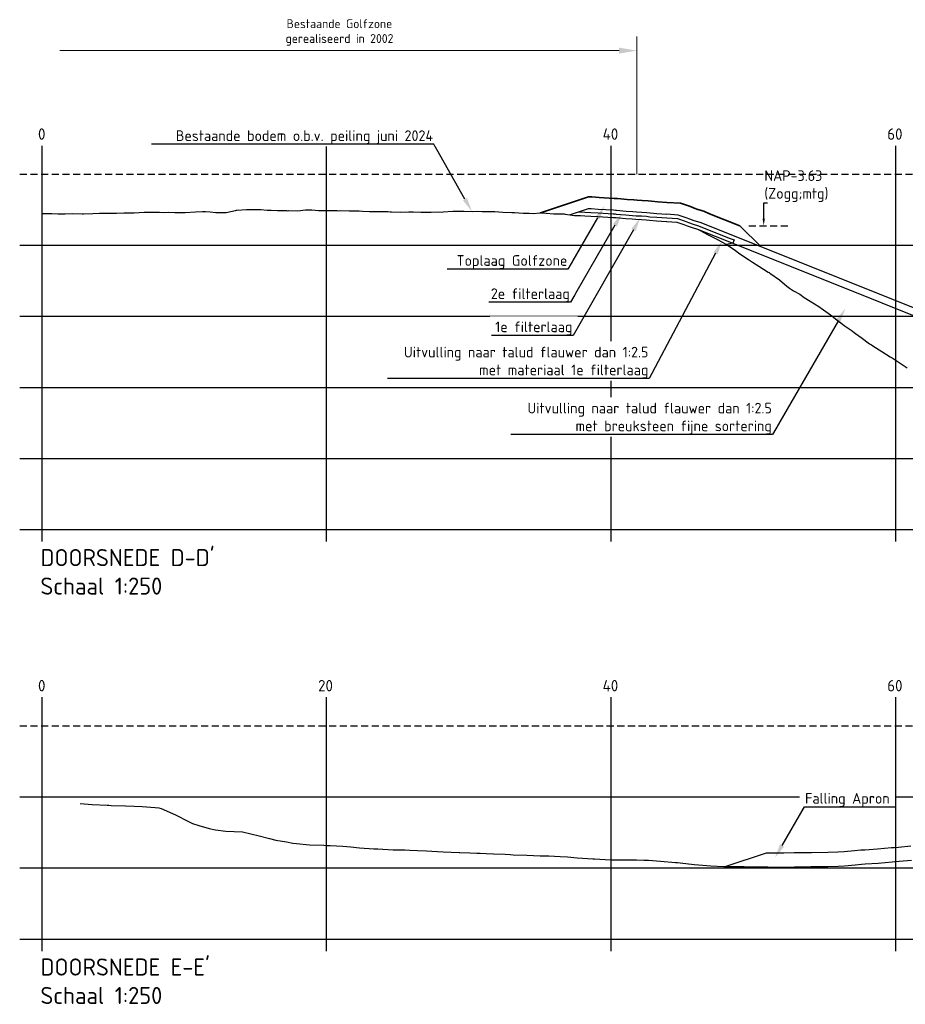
# Model space of a CAD drawing. Header units: metres. Extents: x 52809 to 58512, y 375258 to 377043.
# Tile 8 of 12: x 55645 to 55707, y 376822 to 376891. Entities that reach past the tile are written whole.
import ezdxf
from ezdxf import colors
from ezdxf.entities.mleader import LeaderData, LeaderLine
from ezdxf.math import Vec2, Vec3

# ---------------------------------------------------------------- set-up
doc = ezdxf.new("R2010")
doc.units = ezdxf.units.M
for name, pattern in [('ACAD_ISO08W100', [36, 24, -3, 6, -3]), ('DASHED', [0.75, 0.5, -0.25]), ('DASHED2', [0.375, 0.25, -0.125])]:
    doc.linetypes.add(name, pattern=pattern)
for name, color, linetype in [('B-WA-OB-LWS-2Hs-G', 140, 'DASHED'), ('B-WA-OB-NAP-G', 160, 'DASHED2'), ('N-WA-OB-ONTWERP- UITVULLING-G', 140, 'Continuous'), ('NAP', 10, 'ACAD_ISO08W100'), ('text', 7, 'Continuous')]:
    doc.layers.add(name, color=color, linetype=linetype)
for name, color, linetype, lineweight in [('B-WA-OB-ONTWERP-G', 92, 'Continuous', 25), ('N-CO-AM-T25', 7, 'Continuous', 25), ('N-WA-OB-BODEM-G', 252, 'Continuous', 35), ('N-WA-OB-BREUKSTEEN-G', 5, 'Continuous', 35), ('N-XX-AL-LANGSPROFIEL-T35', 7, 'Continuous', 35)]:
    doc.layers.add(name, color=color, linetype=linetype, lineweight=lineweight)
doc.styles.add('NLCS-ISO', font='NLCS-ISO.ttf')
doc.styles.get("Standard").update_dxf_attribs({"font": 'NLCS-ISO.ttf'})

msp = doc.modelspace()

# ---------------------------------------------------------------- linework, layer by layer
at = {"linetype": 'Continuous', "lineweight": 18}
for p, q in [((55688.056, 376880.4468), (55688.056, 376890.1315)), ((55647.4933, 376889.1315), (55686.806, 376889.1315))]:
    msp.add_line(p, q, dxfattribs=at)
msp.add_solid([(55686.806, 376889.3399), (55686.806, 376888.9232), (55688.056, 376889.1315)])
at = {"layer": 'B-WA-OB-LWS-2Hs-G', "flags": 128}
msp.add_lwpolyline([(55695.9157, 376876.8168), (55698.7769, 376876.8168)], dxfattribs=at)
at = {"layer": 'B-WA-OB-NAP-G', "ltscale": 2}
for points in [[(55644.6755, 376880.4468), (55770.7433, 376880.4468)], [(55644.6755, 376841.6551), (55770.7433, 376841.6551)]]:
    msp.add_lwpolyline(points, dxfattribs=at)
at = {"layer": 'B-WA-OB-ONTWERP-G', "flags": 128}
for points in [[(55725.4311, 376863.8691), (55692.4914, 376877.045), (55692.0857, 376877.1603), (55691.7672, 376877.2734), (55691.5275, 376877.3751), (55690.9641, 376877.5676), (55690.1581, 376877.6191), (55690.154, 376877.6189), (55689.462, 376877.6646), (55688.9868, 376877.7026), (55688.7568, 376877.7343), (55688.3933, 376877.7592), (55688.018, 376877.768), (55687.7697, 376877.7946), (55687.3057, 376877.8288), (55686.6231, 376877.8886), (55686.5457, 376877.8928), (55686.3984, 376877.902), (55685.3398, 376877.9679), (55684.8322, 376877.9995), (55684.6218, 376878.009), (55683.3622, 376877.5892)], [(55683.9641, 376877.7898), (55684.1114, 376877.7859), (55684.3984, 376877.7689), (55684.8187, 376877.7498), (55685.3243, 376877.7183), (55686.3828, 376877.6524), (55686.5312, 376877.6432), (55686.6054, 376877.6392), (55687.2856, 376877.5796), (55687.7472, 376877.5455), (55688.0018, 376877.5183), (55688.3818, 376877.5094), (55688.7312, 376877.4855), (55688.9598, 376877.454), (55689.4438, 376877.4153), (55690.1511, 376877.3686), (55690.1554, 376877.3688), (55690.9149, 376877.3202), (55691.4381, 376877.1415), (55691.6764, 376877.0403), (55692.0105, 376876.9217), (55692.3915, 376876.8164), (55692.669, 376876.6896), (55693.3174, 376876.4295), (55694.5459, 376875.9539), (55694.8955, 376875.8141), (55694.8026, 376875.582), (55694.3565, 376875.4891)], [(55694.2588, 376831.7644), (55697.1518, 376832.7288), (55697.257, 376832.727), (55697.9565, 376832.7174), (55698.3823, 376832.7151), (55699.1188, 376832.7306), (55700.2826, 376832.7452), (55700.2964, 376832.7453), (55700.3171, 376832.7456), (55701.4665, 376832.7675), (55702.175, 376832.787), (55702.6197, 376832.8039), (55703.3521, 376832.8753), (55703.791, 376832.9182), (55704.0626, 376832.9331), (55704.9649, 376832.997), (55705.9529, 376833.0838), (55706.1362, 376833.0999), (55706.4309, 376833.1258), (55707.3147, 376833.2092)]]:
    msp.add_lwpolyline(points, dxfattribs=at)
at = {"layer": 'N-WA-OB-BODEM-G', "linetype": 'Continuous', "lineweight": -3, "ltscale": 0.5}
for points in [[(55646.2433, 376877.6862), (55646.6525, 376877.6813), (55646.9434, 376877.6706), (55647.3728, 376877.6607), (55647.6635, 376877.6459), (55647.8605, 376877.655), (55648.3835, 376877.6791), (55649.0685, 376877.6441), (55649.1035, 376877.6429), (55649.1553, 376877.6447), (55649.8236, 376877.6831), (55650.2765, 376877.6902), (55650.5436, 376877.7099), (55650.9378, 376877.7061), (55651.2637, 376877.7103), (55651.4845, 376877.71), (55651.9837, 376877.7136), (55652.6925, 376877.7187), (55652.7037, 376877.7186), (55652.7203, 376877.7198), (55653.4238, 376877.7758), (55653.9005, 376877.774), (55654.1438, 376877.767), (55654.5028, 376877.7618), (55654.8638, 376877.7565), (55655.1085, 376877.7631), (55655.5839, 376877.7562), (55656.2853, 376877.7461), (55656.3039, 376877.7452), (55656.3165, 376877.7463), (55657.0239, 376877.793), (55657.5245, 376877.819), (55657.744, 376877.8214), (55658.0678, 376877.7934), (55658.464, 376877.7479), (55658.7326, 376877.7433), (55659.1841, 376877.7541), (55659.8503, 376877.8904), (55659.9041, 376877.9011), (55659.9406, 376877.9058), (55660.6241, 376877.9661), (55661.1486, 376877.9686), (55661.3442, 376877.9598), (55661.6328, 376877.9508), (55662.0642, 376877.9109), (55662.3566, 376877.9081), (55662.7842, 376877.8829), (55663.4153, 376877.8807), (55663.5043, 376877.8759), (55663.5646, 376877.8785), (55664.2243, 376877.8742), (55664.7726, 376877.924), (55664.9443, 376877.9268), (55665.1978, 376877.938), (55665.6644, 376877.8957), (55665.9806, 376877.8978), (55666.3844, 376877.8838), (55666.9803, 376877.8796), (55667.1045, 376877.8745), (55667.1886, 376877.8816), (55667.8245, 376877.8721), (55668.3966, 376877.8635), (55668.5445, 376877.8601), (55668.7628, 376877.849), (55669.2646, 376877.8149), (55669.6046, 376877.8202), (55669.9846, 376877.8135), (55670.5453, 376877.8113), (55670.7046, 376877.8009), (55670.8126, 376877.8013), (55671.4247, 376877.7683), (55672.0206, 376877.8023), (55672.1447, 376877.8033), (55672.3278, 376877.7996), (55672.8647, 376877.7615), (55673.2286, 376877.7711), (55673.5848, 376877.7658), (55674.1103, 376877.7944), (55674.3048, 376877.781), (55674.4367, 376877.7921), (55675.1229, 376877.8325), (55675.6447, 376877.848), (55675.7449, 376877.8501), (55675.8928, 376877.8471), (55676.4649, 376877.813), (55676.8527, 376877.833), (55677.185, 376877.8226), (55677.6753, 376877.8277), (55677.905, 376877.8172), (55678.0607, 376877.8144), (55678.625, 376877.7763), (55679.2687, 376877.7506), (55679.3451, 376877.747), (55679.4578, 376877.7447), (55680.0651, 376877.7085), (55680.4767, 376877.7011), (55680.7851, 376877.6828), (55681.2403, 376877.719), (55681.5052, 376877.7133), (55681.6847, 376877.7045), (55682.2252, 376877.6511), (55682.8927, 376877.65), (55682.9453, 376877.6447), (55683.0228, 376877.6358), (55683.6653, 376877.5475), (55684.1007, 376877.5361), (55684.3853, 376877.5192), (55684.8053, 376877.5002), (55685.3087, 376877.4688), (55686.3673, 376877.4029), (55686.5167, 376877.3936), (55686.5878, 376877.3898), (55687.2655, 376877.3304), (55687.7247, 376877.2965), (55687.9855, 376877.2686), (55688.3703, 376877.2596), (55688.7055, 376877.2367), (55688.9327, 376877.2053), (55689.4256, 376877.166), (55690.1408, 376877.1187), (55690.1456, 376877.1181), (55690.1528, 376877.1184), (55690.8657, 376877.0729), (55691.3488, 376876.9078), (55691.5857, 376876.8073), (55691.9353, 376876.6831), (55692.3057, 376876.5807), (55692.5568, 376876.466), (55693.0258, 376876.209), (55693.7178, 376875.8489), (55693.7458, 376875.8367), (55693.7648, 376875.826), (55694.4658, 376875.4268), (55694.9728, 376875.0678), (55695.1859, 376874.9133), (55695.5003, 376874.7029), (55695.9059, 376874.4541), (55696.1808, 376874.2627), (55696.6259, 376873.9674), (55697.2828, 376873.559), (55697.346, 376873.5207), (55697.3888, 376873.4889), (55698.066, 376873.0132), (55698.5968, 376872.5593), (55698.7861, 376872.4209), (55699.0653, 376872.2323), (55699.5061, 376871.9939), (55699.8048, 376871.7743), (55700.2261, 376871.5168), (55700.8478, 376871.1283), (55700.9462, 376871.0762), (55701.0128, 376871.0215), (55701.6662, 376870.5444), (55702.2208, 376870.1009), (55702.3862, 376869.9809), (55702.6303, 376869.8006), (55703.1063, 376869.4702), (55703.4288, 376869.2373), (55703.8263, 376868.957), (55704.4128, 376868.5188), (55704.5463, 376868.4341), (55704.6368, 376868.3779), (55705.2664, 376867.9713), (55705.8448, 376867.6058), (55705.9864, 376867.5234), (55706.1953, 376867.3931), (55706.7065, 376867.0513), (55707.0529, 376866.8148)], [(55648.9188, 376836.1793), (55649.758, 376836.1107), (55650.8214, 376836.0689), (55650.9334, 376836.0639), (55651.1145, 376836.0574), (55652.1089, 376836.0313), (55652.724, 376835.9994), (55653.2844, 376835.9821), (55654.1902, 376835.908), (55654.4598, 376835.8903), (55654.6266, 376835.8383), (55655.6353, 376835.396), (55656.5292, 376834.9129), (55656.8107, 376834.7814), (55657.2658, 376834.6464), (55657.9862, 376834.4185), (55658.4318, 376834.342), (55659.1616, 376834.2474), (55660.3344, 376834.1952), (55660.3371, 376834.195), (55660.3415, 376834.194), (55661.5126, 376833.9217), (55662.237, 376833.7287), (55662.688, 376833.6085), (55663.4171, 376833.4824), (55663.8635, 376833.4009), (55664.1396, 376833.3693), (55665.0389, 376833.2898), (55666.0422, 376833.2524), (55666.2144, 376833.2433), (55666.4928, 376833.2309), (55667.3898, 376833.1851), (55667.9448, 376833.1332), (55668.5653, 376833.0686), (55669.5684, 376833.0068), (55669.7408, 376832.9968), (55669.8473, 376832.9878), (55670.9162, 376832.9319), (55671.7499, 376832.9309), (55672.0917, 376832.9161), (55672.6441, 376832.8922), (55673.2671, 376832.8551), (55673.6525, 376832.8289), (55674.4426, 376832.7792), (55675.5551, 376832.7472), (55675.594, 376832.7459), (55675.618, 376832.7448), (55676.3206, 376832.7172), (55676.7935, 376832.7051), (55677.0472, 376832.6965), (55677.4577, 376832.6768), (55677.969, 376832.6497), (55678.7954, 376832.6129), (55679.1444, 376832.5962), (55679.3603, 376832.5859), (55680.3199, 376832.5451), (55681.2629, 376832.513), (55681.4953, 376832.5039), (55681.8711, 376832.4955), (55682.6708, 376832.4699), (55683.1655, 376832.433), (55683.8462, 376832.3679), (55684.9467, 376832.3002), (55685.0217, 376832.2951), (55685.0681, 376832.2915), (55686.1972, 376832.2229), (55686.9707, 376832.2219), (55687.3726, 376832.2278), (55688.0224, 376832.2151), (55688.5481, 376832.2083), (55688.8733, 376832.1902), (55689.7235, 376832.134), (55690.7759, 376832.0466), (55690.899, 376832.0319), (55691.098, 376832.008), (55692.0744, 376831.891), (55692.6785, 376831.8443), (55693.2499, 376831.8001), (55694.1737, 376831.7679), (55694.4254, 376831.7575), (55694.581, 376831.7538), (55695.6008, 376831.7504), (55696.4836, 376831.7401), (55696.7763, 376831.7351), (55697.2493, 376831.727), (55697.9517, 376831.7174), (55698.3862, 376831.7151), (55699.1272, 376831.7307), (55700.2888, 376831.7452), (55700.3026, 376831.7454), (55700.325, 376831.7457), (55701.4781, 376831.7676), (55702.1914, 376831.7872), (55702.6536, 376831.8048), (55703.4006, 376831.8777), (55703.829, 376831.9195), (55704.094, 376831.9341), (55705.0045, 376831.9986), (55705.9966, 376832.0857), (55706.1799, 376832.1018), (55706.4763, 376832.1279), (55707.3554, 376832.2108)]]:
    msp.add_lwpolyline(points, dxfattribs=at)
at = {"layer": 'N-WA-OB-BREUKSTEEN-G', "color": 160, "linetype": 'Continuous', "lineweight": 35, "ltscale": 2, "flags": 128}
msp.add_lwpolyline([(55696.7865, 376875.3269), (55695.2966, 376876.8168), (55693.1581, 376877.6645), (55692.7657, 376877.8438), (55692.3385, 376877.9619), (55692.0721, 376878.0565), (55691.8278, 376878.1602), (55691.1296, 376878.3987), (55690.167, 376878.4603), (55690.1638, 376878.4601), (55689.5231, 376878.5024), (55689.0777, 376878.538), (55688.8429, 376878.5704), (55688.4318, 376878.5985), (55688.0726, 376878.607), (55687.8452, 376878.6313), (55687.3733, 376878.6661), (55686.6824, 376878.7266), (55686.5945, 376878.7314), (55686.4506, 376878.7403), (55685.392, 376878.8062), (55684.8773, 376878.8383), (55684.6599, 376878.8482), (55681.2706, 376877.7184)], dxfattribs=at)
at = {"layer": 'N-WA-OB-ONTWERP- UITVULLING-G', "flags": 128}
for points in [[(55692.3057, 376876.5807), (55694.8026, 376875.582)], [(55694.8026, 376875.582), (55726.2202, 376863.015)]]:
    msp.add_lwpolyline(points, dxfattribs=at)
at = {"layer": 'NAP', "color": 8, "linetype": 'ByBlock'}
for p, q in [((55646.2433, 376854.6033), (55646.2433, 376882.4468)), ((55666.2433, 376854.6033), (55666.2433, 376882.4468)), ((55686.2433, 376854.6033), (55686.2433, 376882.4468)), ((55706.2433, 376854.6033), (55706.2433, 376882.4468)), ((55646.2433, 376825.8116), (55646.2433, 376843.6551)), ((55666.2433, 376825.8116), (55666.2433, 376843.6551)), ((55686.2433, 376825.8116), (55686.2433, 376843.6551)), ((55706.2433, 376825.8116), (55706.2433, 376843.6551))]:
    msp.add_line(p, q, dxfattribs=at)
for points in [[(55644.6755, 376875.4468), (55770.7433, 376875.4468)], [(55644.6755, 376870.4468), (55770.7433, 376870.4468)], [(55644.6755, 376865.4468), (55770.7433, 376865.4468)], [(55644.6755, 376860.4468), (55770.7433, 376860.4468)], [(55644.6755, 376855.4468), (55770.7433, 376855.4468)], [(55644.6755, 376836.6551), (55770.7433, 376836.6551)], [(55644.6755, 376831.6551), (55770.7433, 376831.6551)], [(55644.6755, 376826.6551), (55770.7433, 376826.6551)]]:
    msp.add_lwpolyline(points, dxfattribs=at)

# ---------------------------------------------------------------- texts
at = {"insert": (55667.1496, 376890.4086), "char_height": 0.625, "attachment_point": 5, "style": 'NLCS-ISO'}
msp.add_mtext('\\A1;Bestaande Golfzone \\Pgerealiseerd in 2002', dxfattribs=at)
at = {"layer": 'N-XX-AL-LANGSPROFIEL-T35', "color": 7, "linetype": 'Continuous', "lineweight": 25, "char_height": 1.2, "attachment_point": 7, "style": 'NLCS-ISO'}
for s, insert in [("{\\C256;DOORSNEDE D-D'\\PSchaal 1:250}", (55646.1332, 376850.8783)), ("{\\C256;DOORSNEDE E-E'\\PSchaal 1:250}", (55646.1332, 376822.0866))]:
    msp.add_mtext(s, dxfattribs=dict(at, insert=insert))
at = {"layer": 'text', "color": 8}
for s, p in [('0', (55645.9626, 376882.8652)), ('20', (55665.6469, 376882.8652)), ('40', (55685.6469, 376882.8652)), ('60', (55705.6469, 376882.8652)), ('0', (55645.9626, 376844.0734)), ('20', (55665.6469, 376844.0734)), ('40', (55685.6469, 376844.0734)), ('60', (55705.6469, 376844.0734))]:
    msp.add_text(s, height=0.8, dxfattribs=at).set_placement(p)

# ---------------------------------------------------------------- leaders
at = {"layer": 'N-CO-AM-T25'}
ml = msp.add_multileader_mtext('Standard', dxfattribs=at)
ml.set_content('NAP-3.63 (Zogg;mtg)', color=256, style='NLCS-ISO')
ml.set_leader_properties()
ml.build(insert=Vec2(0, 0))
ml.multileader.update_dxf_attribs({"text_left_attachment_type": 5, "dogleg_length": 0.36, "arrow_head_size": 0.5, "scale": 0.1})
ctx = ml.context
ctx.base_point, ctx.scale, ctx.char_height, ctx.arrow_head_size, ctx.landing_gap_size, ctx.plane_origin = Vec3(55697.0038, 376878.4164), 0.1, 0.75, 0.5, 0.009, Vec3(55696.9678, 376876.8168)
ctx.left_attachment = 5
notes = []
notes.append((ctx, [(0, (1, 1, 0), (55696.9678, 376878.4164), (1, 0), 0.036, [(0, [(55696.9678, 376876.8168)], 0, [])])]))
ctx.mtext.insert, ctx.mtext.width, ctx.mtext.flow_direction = Vec3(55697.0128, 376880.7164), 2.295773, 5
for ctx, leaders in notes:
    for number, flags, end, landing, length, lines in leaders:
        leader = LeaderData()
        leader.index, (leader.has_last_leader_line, leader.has_dogleg_vector, leader.attachment_direction) = number, flags
        leader.last_leader_point, leader.dogleg_vector, leader.dogleg_length = Vec3(end), Vec3(landing), length
        for number, points, colour, breaks in lines:
            line = LeaderLine()
            line.index, line.vertices, line.color, line.breaks = number, Vec3.list(points), colors.encode_raw_color(colour), breaks
            leader.lines.append(line)
        ctx.leaders.append(leader)

# ---------------------------------------------------------------- next in the draw order: leaders
ml = msp.add_multileader_mtext('Standard')
ml.set_content('Bestaande bodem o.b.v. peiling juni 2024', color=256, style='NLCS-ISO')
ml.set_leader_properties()
ml.build(insert=Vec2(0, 0))
ml.multileader.update_dxf_attribs({"text_left_attachment_type": 5, "text_right_attachment_type": 5, "dogleg_length": 0.36, "arrow_head_size": 1, "scale": 0.1})
ctx = ml.context
ctx.base_point, ctx.scale, ctx.char_height, ctx.arrow_head_size, ctx.landing_gap_size, ctx.plane_origin = Vec3(55655.3458, 376882.5504), 0.1, 0.75, 1, 0.009, Vec3(55660.1691, 376888.4896)
ctx.left_attachment, ctx.right_attachment, ctx.text_align_type = 5, 5, 2
notes = []
notes.append((ctx, [(1, (1, 1, 0), (55673.7748, 376882.5504), (-1, 0), 0.036, [(0, [(55676.4649, 376877.813)], 0, [])])]))
ctx.mtext.insert, ctx.mtext.alignment, ctx.mtext.flow_direction = Vec3(55673.7298, 376883.5254), 3, 5
ctx.mtext.has_bg_fill, ctx.mtext.bg_color, ctx.mtext.bg_scale_factor, ctx.mtext.bg_transparency, ctx.mtext.use_window_bg_color = 1, -1027028792, 1.5, 0, 1
ml = msp.add_multileader_mtext('Standard')
ml.set_content('Uitvulling naar talud flauwer dan 1:2.5\\Pmet breuksteen fijne sortering', color=256, style='NLCS-ISO')
ml.set_leader_properties()
ml.build(insert=Vec2(0, 0))
ml.multileader.update_dxf_attribs({"text_left_attachment_type": 5, "text_right_attachment_type": 5, "dogleg_length": 0.36, "arrow_head_size": 1, "scale": 0.1})
ctx = ml.context
ctx.base_point, ctx.scale, ctx.char_height, ctx.arrow_head_size, ctx.landing_gap_size, ctx.plane_origin = Vec3(55679.9817, 376862.1406), 0.1, 0.75, 1, 0.009, Vec3(55675.58, 376868.0798)
ctx.left_attachment, ctx.right_attachment, ctx.text_align_type = 5, 5, 2
notes.append((ctx, [(1, (1, 1, 0), (55697.5857, 376862.1406), (-1, 0), 0.036, [(0, [(55702.7139, 376871.0229)], 0, [])])]))
ctx.mtext.insert, ctx.mtext.alignment, ctx.mtext.flow_direction = Vec3(55697.5407, 376864.3656), 3, 5
ctx.mtext.has_bg_fill, ctx.mtext.bg_color, ctx.mtext.bg_scale_factor, ctx.mtext.bg_transparency, ctx.mtext.use_window_bg_color = 1, -1027028792, 1.5, 0, 1
ml = msp.add_multileader_mtext('Standard')
ml.set_content('Falling Apron', color=256, style='NLCS-ISO')
ml.set_leader_properties()
ml.build(insert=Vec2(0, 0))
ml.multileader.update_dxf_attribs({"text_left_attachment_type": 5, "text_right_attachment_type": 5, "dogleg_length": 0.36, "arrow_head_size": 1, "scale": 0.1})
ctx = ml.context
ctx.base_point, ctx.scale, ctx.char_height, ctx.arrow_head_size, ctx.landing_gap_size, ctx.plane_origin = Vec3(55699.8648, 376835.9506), 0.1, 0.75, 1, 0.009, Vec3(55695.4631, 376841.8898)
ctx.left_attachment, ctx.right_attachment = 5, 5
notes.append((ctx, [(0, (1, 1, 0), (55699.8288, 376835.9506), (1, 0), 0.036, [(0, [(55697.7561, 376832.3726)], 0, [])])]))
ctx.mtext.insert, ctx.mtext.flow_direction = Vec3(55699.8738, 376836.9256), 5
ctx.mtext.has_bg_fill, ctx.mtext.bg_color, ctx.mtext.bg_scale_factor, ctx.mtext.bg_transparency, ctx.mtext.use_window_bg_color = 1, -1027028792, 1.5, 0, 1
for ctx, leaders in notes:
    for number, flags, end, landing, length, lines in leaders:
        leader = LeaderData()
        leader.index, (leader.has_last_leader_line, leader.has_dogleg_vector, leader.attachment_direction) = number, flags
        leader.last_leader_point, leader.dogleg_vector, leader.dogleg_length = Vec3(end), Vec3(landing), length
        for number, points, colour, breaks in lines:
            line = LeaderLine()
            line.index, line.vertices, line.color, line.breaks = number, Vec3.list(points), colors.encode_raw_color(colour), breaks
            leader.lines.append(line)
        ctx.leaders.append(leader)

# ---------------------------------------------------------------- next in the draw order: leaders
ml = msp.add_multileader_mtext('Standard')
ml.set_content('Toplaag Golfzone', color=256, style='NLCS-ISO')
ml.set_leader_properties()
ml.build(insert=Vec2(0, 0))
ml.multileader.update_dxf_attribs({"text_left_attachment_type": 5, "text_right_attachment_type": 5, "dogleg_length": 0.36, "arrow_head_size": 1, "scale": 0.1})
ctx = ml.context
ctx.base_point, ctx.scale, ctx.char_height, ctx.arrow_head_size, ctx.landing_gap_size, ctx.plane_origin = Vec3(55675.3552, 376873.7709), 0.1, 0.75, 1, 0.009, Vec3(55661.2035, 376879.7101)
ctx.left_attachment, ctx.right_attachment, ctx.text_align_type = 5, 5, 2
notes = []
notes.append((ctx, [(1, (1, 1, 0), (55683.2092, 376873.7709), (-1, 0), 0.036, [(0, [(55685.7839, 376878.2283)], 0, [])])]))
ctx.mtext.insert, ctx.mtext.alignment, ctx.mtext.flow_direction = Vec3(55683.1642, 376874.7459), 3, 5
ctx.mtext.has_bg_fill, ctx.mtext.bg_color, ctx.mtext.bg_scale_factor, ctx.mtext.bg_transparency, ctx.mtext.use_window_bg_color = 1, -1027028792, 1.5, 0, 1
for ctx, leaders in notes:
    for number, flags, end, landing, length, lines in leaders:
        leader = LeaderData()
        leader.index, (leader.has_last_leader_line, leader.has_dogleg_vector, leader.attachment_direction) = number, flags
        leader.last_leader_point, leader.dogleg_vector, leader.dogleg_length = Vec3(end), Vec3(landing), length
        for number, points, colour, breaks in lines:
            line = LeaderLine()
            line.index, line.vertices, line.color, line.breaks = number, Vec3.list(points), colors.encode_raw_color(colour), breaks
            leader.lines.append(line)
        ctx.leaders.append(leader)

# ---------------------------------------------------------------- next in the draw order: leaders
ml = msp.add_multileader_mtext('Standard')
ml.set_content('2e filterlaag', color=256, style='NLCS-ISO')
ml.set_leader_properties()
ml.build(insert=Vec2(0, 0))
ml.multileader.update_dxf_attribs({"text_left_attachment_type": 5, "text_right_attachment_type": 5, "dogleg_length": 0.36, "arrow_head_size": 1, "scale": 0.1})
ctx = ml.context
ctx.base_point, ctx.scale, ctx.char_height, ctx.arrow_head_size, ctx.landing_gap_size, ctx.plane_origin = Vec3(55677.7097, 376871.4388), 0.1, 0.75, 1, 0.009, Vec3(55661.383, 376877.378)
ctx.left_attachment, ctx.right_attachment, ctx.text_align_type = 5, 5, 2
notes = []
notes.append((ctx, [(1, (1, 1, 0), (55683.3887, 376871.4388), (-1, 0), 0.036, [(0, [(55687.0109, 376877.7126)], 0, [])])]))
ctx.mtext.insert, ctx.mtext.alignment, ctx.mtext.flow_direction = Vec3(55683.3437, 376872.4138), 3, 5
ctx.mtext.has_bg_fill, ctx.mtext.bg_color, ctx.mtext.bg_scale_factor, ctx.mtext.bg_transparency, ctx.mtext.use_window_bg_color = 1, -1027028792, 1.5, 0, 1
for ctx, leaders in notes:
    for number, flags, end, landing, length, lines in leaders:
        leader = LeaderData()
        leader.index, (leader.has_last_leader_line, leader.has_dogleg_vector, leader.attachment_direction) = number, flags
        leader.last_leader_point, leader.dogleg_vector, leader.dogleg_length = Vec3(end), Vec3(landing), length
        for number, points, colour, breaks in lines:
            line = LeaderLine()
            line.index, line.vertices, line.color, line.breaks = number, Vec3.list(points), colors.encode_raw_color(colour), breaks
            leader.lines.append(line)
        ctx.leaders.append(leader)

# ---------------------------------------------------------------- next in the draw order: leaders
ml = msp.add_multileader_mtext('Standard')
ml.set_content('1e filterlaag', color=256, style='NLCS-ISO')
ml.set_leader_properties()
ml.build(insert=Vec2(0, 0))
ml.multileader.update_dxf_attribs({"text_left_attachment_type": 5, "text_right_attachment_type": 5, "dogleg_length": 0.36, "arrow_head_size": 1, "scale": 0.1})
ctx = ml.context
ctx.base_point, ctx.scale, ctx.char_height, ctx.arrow_head_size, ctx.landing_gap_size, ctx.plane_origin = Vec3(55678.0392, 376869.1067), 0.1, 0.75, 1, 0.009, Vec3(55661.5625, 376875.0459)
ctx.left_attachment, ctx.right_attachment, ctx.text_align_type = 5, 5, 2
notes = []
notes.append((ctx, [(1, (1, 1, 0), (55683.5682, 376869.1067), (-1, 0), 0.036, [(0, [(55688.3077, 376877.3922)], 0, [])])]))
ctx.mtext.insert, ctx.mtext.alignment, ctx.mtext.flow_direction = Vec3(55683.5232, 376870.0817), 3, 5
ctx.mtext.has_bg_fill, ctx.mtext.bg_color, ctx.mtext.bg_scale_factor, ctx.mtext.bg_transparency, ctx.mtext.use_window_bg_color = 1, -1027028792, 1.5, 0, 1
for ctx, leaders in notes:
    for number, flags, end, landing, length, lines in leaders:
        leader = LeaderData()
        leader.index, (leader.has_last_leader_line, leader.has_dogleg_vector, leader.attachment_direction) = number, flags
        leader.last_leader_point, leader.dogleg_vector, leader.dogleg_length = Vec3(end), Vec3(landing), length
        for number, points, colour, breaks in lines:
            line = LeaderLine()
            line.index, line.vertices, line.color, line.breaks = number, Vec3.list(points), colors.encode_raw_color(colour), breaks
            leader.lines.append(line)
        ctx.leaders.append(leader)

# ---------------------------------------------------------------- next in the draw order: leaders
ml = msp.add_multileader_mtext('Standard')
ml.set_content('Uitvulling naar talud flauwer dan 1:2.5\\Pmet materiaal 1e filterlaag', color=256, style='NLCS-ISO')
ml.set_leader_properties()
ml.build(insert=Vec2(0, 0))
ml.multileader.update_dxf_attribs({"text_left_attachment_type": 5, "text_right_attachment_type": 5, "dogleg_length": 0.36, "arrow_head_size": 1, "scale": 0.1})
ctx = ml.context
ctx.base_point, ctx.scale, ctx.char_height, ctx.arrow_head_size, ctx.landing_gap_size, ctx.plane_origin = Vec3(55671.3029, 376866.0786), 0.1, 0.75, 1, 0.009, Vec3(55666.9011, 376872.0178)
ctx.left_attachment, ctx.right_attachment, ctx.text_align_type = 5, 5, 2
notes = []
notes.append((ctx, [(1, (1, 1, 0), (55688.9069, 376866.0786), (-1, 0), 0.036, [(0, [(55694.0511, 376875.7623)], 0, [])])]))
ctx.mtext.insert, ctx.mtext.alignment, ctx.mtext.flow_direction = Vec3(55688.8619, 376868.3036), 3, 5
ctx.mtext.has_bg_fill, ctx.mtext.bg_color, ctx.mtext.bg_scale_factor, ctx.mtext.bg_transparency, ctx.mtext.use_window_bg_color = 1, -1027028792, 1.5, 0, 1
for ctx, leaders in notes:
    for number, flags, end, landing, length, lines in leaders:
        leader = LeaderData()
        leader.index, (leader.has_last_leader_line, leader.has_dogleg_vector, leader.attachment_direction) = number, flags
        leader.last_leader_point, leader.dogleg_vector, leader.dogleg_length = Vec3(end), Vec3(landing), length
        for number, points, colour, breaks in lines:
            line = LeaderLine()
            line.index, line.vertices, line.color, line.breaks = number, Vec3.list(points), colors.encode_raw_color(colour), breaks
            leader.lines.append(line)
        ctx.leaders.append(leader)

# ---------------------------------------------------------------- next in the draw order: linework, layer by layer
at = {"layer": 'B-WA-OB-ONTWERP-G'}
msp.add_lwpolyline([(55694.8026, 376875.582), (55694.3565, 376875.4891)], dxfattribs=at)

doc.saveas('drawing.dxf')
